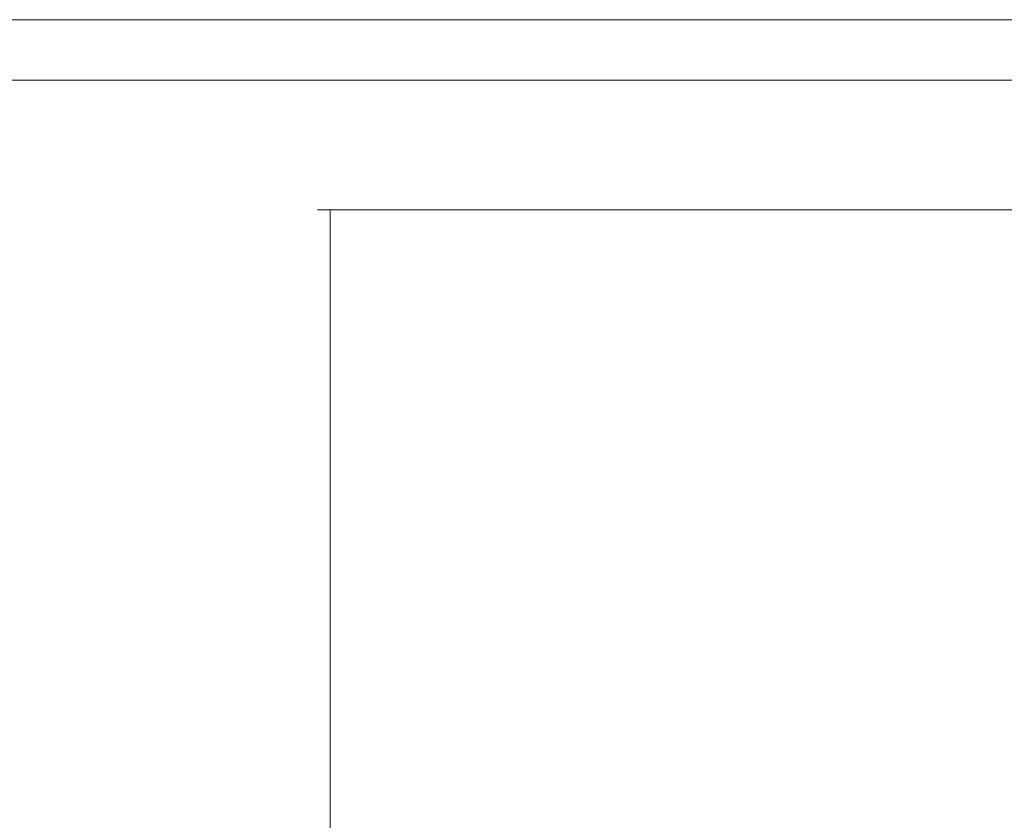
# Model space of a CAD drawing. Header units: millimetres. Extents: x 10050 to 25386, y -10594 to -3144.
# Tile 19 of 29: x 13419 to 15772, y -5058 to -3144. Entities that reach past the tile are written whole.
import ezdxf

# ---------------------------------------------------------------- set-up
doc = ezdxf.new("R2010")
doc.units = ezdxf.units.MM
doc.layers.add('DI-Pontilhado', color=7, linetype='Continuous', lineweight=20)
doc.layers.add('Linha & Trama.2D', color=7, linetype='Continuous')

msp = doc.modelspace()

# ---------------------------------------------------------------- linework, layer by layer
at = {"layer": 'DI-Pontilhado'}
for p, q in [((14131.06, -3598.89), (20691.06, -3598.89)), ((14531.06, -3598.89), (21091.06, -3598.89))]:
    msp.add_line(p, q, dxfattribs=at)
msp.add_lwpolyline([(14161.06, -6885.3), (17621.06, -6885.3), (18531.06, -6885.3), (18531.06, -4935.3), (21536.94, -4935.3), (21536.94, -3598.89), (17621.06, -3598.89), (14161.06, -3598.89)], close=True, dxfattribs=at)
at = {"layer": 'Linha & Trama.2D', "color": 7, "linetype": 'Continuous', "lineweight": 0}
for p, q in [((25386.47, -3143.83), (10050.29, -3143.83)), ((25386.47, -3143.83), (10050.29, -3143.83)), ((10454.29, -3288.32), (25225.47, -3288.32))]:
    msp.add_line(p, q, dxfattribs=at)

doc.saveas('drawing.dxf')
